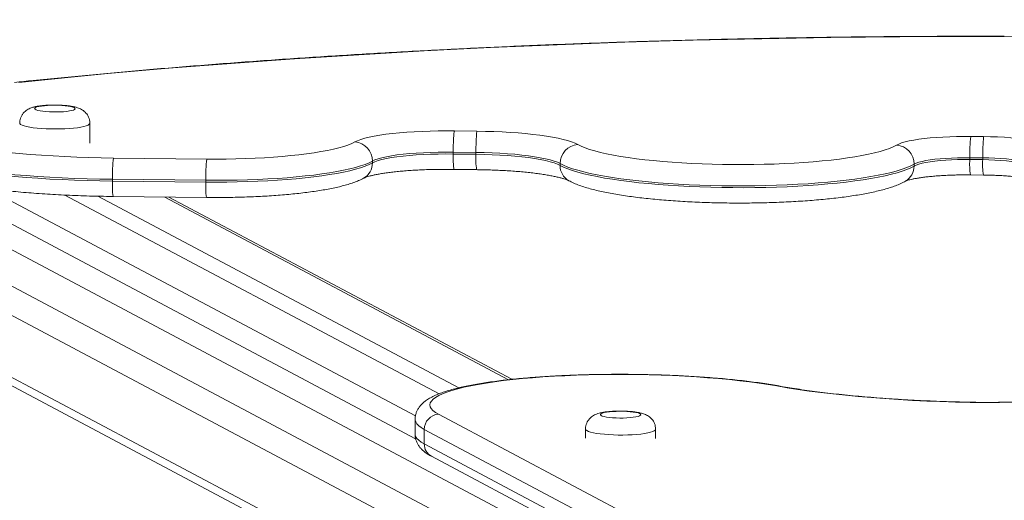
# Model space of a CAD drawing. Header units: millimetres. Extents: x 4385 to 11928, y 17253 to 36963.
# Tile 217 of 256: x 7692.456 to 7692.991, y 18770.939 to 18771.2. Entities that reach past the tile are written whole.
import ezdxf

# ---------------------------------------------------------------- set-up
doc = ezdxf.new("R2010")
doc.units = ezdxf.units.MM
doc.layers.add('БЛАГО_Ботаническая_Р$0$БЛАГО_МАФ', color=7, linetype='Continuous', lineweight=0, true_color=0x000000)

# ---------------------------------------------------------------- blocks, each defined once
blk = doc.blocks.new('БЛАГО_Ботаническая_Р$0$дио 1.15')
at = {"layer": 'БЛАГО_Ботаническая_Р$0$БЛАГО_МАФ'}
for p, q in [((1.398771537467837, 0.1224859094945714), (1.764460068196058, 0.8160767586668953)), ((1.757757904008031, 0.8121631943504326), (1.392994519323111, 0.1203266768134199)), ((1.517775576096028, 0.2843702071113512), (1.789637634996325, 0.8000032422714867)), ((1.531602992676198, 0.2805597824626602), (1.805474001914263, 0.8000032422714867)), ((1.808534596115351, 0.768210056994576), (1.44284620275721, 0.07461901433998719)), ((1.581932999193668, 0.3121923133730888), (1.725421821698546, 0.5843434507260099)), ((1.594358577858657, 0.3123227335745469), (1.717391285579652, 0.5456754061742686)), ((1.606473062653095, 0.2995207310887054), (1.713958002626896, 0.5033843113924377)), ((1.742178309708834, 0.4899972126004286), (1.753065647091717, 0.4899972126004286)), ((1.609727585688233, 0.2888561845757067), (1.71339396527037, 0.4854774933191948)), ((1.71328101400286, 0.4771803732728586), (1.712907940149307, 0.4264098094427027)), ((1.721652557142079, 0.4775503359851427), (1.721279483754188, 0.4267797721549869)), ((1.721652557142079, 0.4775503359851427), (1.722642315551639, 0.4775503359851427)), ((1.722269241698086, 0.4267797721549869), (1.722642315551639, 0.4775503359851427)), ((1.734205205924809, 0.4771066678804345), (1.733832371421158, 0.4263361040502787)), ((1.614274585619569, 0.2617010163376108), (1.713074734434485, 0.4490924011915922)), ((1.614474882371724, 0.2598823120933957), (1.713058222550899, 0.4468625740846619)), ((1.721279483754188, 0.4267797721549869), (1.722269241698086, 0.4267797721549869)), ((1.731992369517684, 0.3361987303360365), (1.732982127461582, 0.3361987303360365)), ((1.592498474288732, 0.3125268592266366), (1.584580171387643, 0.3125268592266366)), ((1.579147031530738, 0.3074959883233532), (1.491699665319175, 0.1416373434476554)), ((1.499617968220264, 0.1416373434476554), (1.587065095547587, 0.3074959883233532)), ((1.587065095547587, 0.3074959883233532), (1.579147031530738, 0.3074959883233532)), ((1.572444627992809, 0.3035821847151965), (1.484997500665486, 0.1377235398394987)), ((1.595383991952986, 0.2998373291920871), (1.507936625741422, 0.1339786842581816)), ((1.728604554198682, 0.2917431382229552), (1.728514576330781, 0.279500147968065)), ((1.736977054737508, 0.2922681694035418), (1.73688611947, 0.2798698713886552)), ((1.736977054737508, 0.2922681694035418), (1.737966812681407, 0.2922681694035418)), ((1.737875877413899, 0.2798698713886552), (1.737966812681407, 0.2922681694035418)), ((1.74952850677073, 0.2916399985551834), (1.74943876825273, 0.279426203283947)), ((1.73688611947, 0.2798698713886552), (1.737875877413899, 0.2798698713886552)), ((1.616297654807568, 0.2378829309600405), (1.616200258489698, 0.2374100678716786)), ((1.730987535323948, 0.234079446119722), (1.731977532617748, 0.234079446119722)), ((1.587528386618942, 0.2197997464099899), (1.582579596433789, 0.2197997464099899)), ((1.582579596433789, 0.1816588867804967), (1.587528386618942, 0.1816588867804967)), ((1.731284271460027, 0.04151983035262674), (1.732274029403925, 0.04151983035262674)), ((1.72654080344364, 0.01085623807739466), (1.726489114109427, 0.003819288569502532)), ((1.734912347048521, 0.01122620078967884), (1.734860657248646, 0.004189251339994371)), ((1.734912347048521, 0.01122620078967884), (1.735902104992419, 0.01122620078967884)), ((1.735850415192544, 0.004189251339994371), (1.735902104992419, 0.01122620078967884)), ((1.747465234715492, 0.01078253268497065), (1.747413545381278, 0.003745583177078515)), ((1.734860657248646, 0.004189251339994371), (1.735850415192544, 0.004189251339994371))]:
    blk.add_line(p, q, dxfattribs=at)
at = {"layer": 'БЛАГО_Ботаническая_Р$0$БЛАГО_МАФ', "flags": 128}
for points in [[(1.736791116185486, 0.5962375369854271), (1.735703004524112, 0.5939811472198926), (1.734636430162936, 0.5913801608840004), (1.733594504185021, 0.5884422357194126), (1.732579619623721, 0.5851750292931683), (1.731595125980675, 0.5815883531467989), (1.730643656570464, 0.5776920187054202), (1.729727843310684, 0.5734970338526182), (1.728850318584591, 0.5690153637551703), (1.728013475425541, 0.5642594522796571), (1.727219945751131, 0.5592427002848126), (1.726471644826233, 0.5539794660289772), (1.725770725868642, 0.5484845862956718), (1.72511910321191, 0.5427733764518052), (1.72451893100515, 0.5368621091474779), (1.723971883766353, 0.53076705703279), (1.723479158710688, 0.5245059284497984), (1.723042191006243, 0.5180961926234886), (1.722662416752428, 0.5115555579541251), (1.72234103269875, 0.5049031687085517), (1.722078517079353, 0.4981572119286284), (1.721876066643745, 0.4913368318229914), (1.721733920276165, 0.4844614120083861), (1.721652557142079, 0.4775503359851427)], [(1.722642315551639, 0.4775503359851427), (1.722723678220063, 0.4844614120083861), (1.722865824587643, 0.4913368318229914), (1.723068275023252, 0.4981572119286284), (1.723330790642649, 0.5049031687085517), (1.723652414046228, 0.5115555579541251), (1.724031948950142, 0.5180961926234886), (1.724468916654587, 0.5245059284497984), (1.724961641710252, 0.53076705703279), (1.725508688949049, 0.5368621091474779), (1.72610910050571, 0.5427733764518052), (1.726760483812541, 0.5484845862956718), (1.727461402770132, 0.5539794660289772), (1.72820970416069, 0.5592427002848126), (1.72900323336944, 0.5642594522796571), (1.72984007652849, 0.5690153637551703), (1.730717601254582, 0.5734970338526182), (1.731633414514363, 0.5776920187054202), (1.732584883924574, 0.5815883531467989), (1.733569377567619, 0.5851750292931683), (1.734584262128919, 0.5884422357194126), (1.735626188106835, 0.5913801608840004), (1.73669276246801, 0.5939811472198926), (1.737780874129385, 0.5962375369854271)], [(1.748179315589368, 0.5866642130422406), (1.747129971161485, 0.5844791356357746), (1.7461021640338, 0.5819465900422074), (1.745099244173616, 0.5790749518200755), (1.744124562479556, 0.5758723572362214), (1.743180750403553, 0.5723490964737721), (1.742270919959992, 0.5685159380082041), (1.741397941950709, 0.5643848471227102), (1.740564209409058, 0.5599682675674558), (1.739772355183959, 0.5552798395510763), (1.739025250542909, 0.5503341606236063), (1.73832457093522, 0.5451465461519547), (1.737672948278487, 0.539732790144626), (1.737072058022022, 0.5341096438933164), (1.73652405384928, 0.528294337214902), (1.73603061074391, 0.5223050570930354), (1.73559292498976, 0.5161599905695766), (1.735212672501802, 0.5098780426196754), (1.734890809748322, 0.5034788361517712), (1.734628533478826, 0.4969819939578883), (1.734426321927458, 0.4904073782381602), (1.734285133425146, 0.4837755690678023), (1.734205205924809, 0.4771066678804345)], [(1.801916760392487, -0.007246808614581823), (1.80186459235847, 0.01165479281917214), (1.801753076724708, 0.03054706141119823), (1.801582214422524, 0.04942329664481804), (1.801351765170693, 0.0682767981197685), (1.801061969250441, 0.08710038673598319), (1.800713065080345, 0.1058876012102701), (1.800305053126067, 0.1246315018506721), (1.799838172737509, 0.1433256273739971), (1.79931242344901, 0.1619627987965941), (1.798728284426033, 0.1805370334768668), (1.798085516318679, 0.1990409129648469), (1.797384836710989, 0.2174682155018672), (1.796626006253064, 0.235812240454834), (1.795809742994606, 0.2540662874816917), (1.794936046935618, 0.2722238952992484), (1.794005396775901, 0.2902786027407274), (1.793018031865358, 0.3082239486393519), (1.791974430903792, 0.3260532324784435), (1.790874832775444, 0.3437599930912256), (1.789719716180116, 0.3613382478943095), (1.788509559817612, 0.3787815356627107), (1.787244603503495, 0.3960836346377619), (1.785925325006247, 0.4132380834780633), (1.784552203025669, 0.4302388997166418), (1.783125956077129, 0.4470798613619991), (1.781647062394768, 0.4637549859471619), (1.780115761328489, 0.4802585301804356), (1.778532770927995, 0.4965840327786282), (1.776898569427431, 0.5127262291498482), (1.775214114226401, 0.5286786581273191)], [(1.753066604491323, 0.4899972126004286), (1.752925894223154, 0.4900158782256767), (1.752496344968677, 0.4903080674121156), (1.752077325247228, 0.4909496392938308), (1.751676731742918, 0.4919288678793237), (1.751302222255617, 0.493227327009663), (1.750960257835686, 0.4948208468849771), (1.750657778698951, 0.4966797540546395), (1.750400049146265, 0.4987693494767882), (1.75019209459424, 0.5010508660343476), (1.750037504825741, 0.5034817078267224), (1.749939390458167, 0.5060166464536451), (1.749899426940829, 0.5086082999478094), (1.749918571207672, 0.511208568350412), (1.749996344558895, 0.5137691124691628), (1.750131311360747, 0.5162418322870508), (1.750320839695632, 0.5185810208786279), (1.750561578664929, 0.5207431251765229), (1.750848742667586, 0.522687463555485), (1.751177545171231, 0.5243783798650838), (1.751541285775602, 0.5257838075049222), (1.751933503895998, 0.5268779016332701), (1.75234678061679, 0.5276403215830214), (1.75277369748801, 0.5280567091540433), (1.75306612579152, 0.5281380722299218)], [(1.760902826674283, 0.4980375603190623), (1.761231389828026, 0.4981277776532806), (1.761551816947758, 0.4985695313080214), (1.76185381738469, 0.4993487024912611), (1.762128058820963, 0.5004401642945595), (1.762365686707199, 0.5018089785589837), (1.762558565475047, 0.5034111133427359), (1.762701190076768, 0.5051951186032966), (1.762788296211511, 0.5071035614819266), (1.76281749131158, 0.5090749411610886), (1.762787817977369, 0.511046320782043), (1.762700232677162, 0.512954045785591), (1.762557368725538, 0.5147368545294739), (1.762364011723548, 0.5163373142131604), (1.762126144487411, 0.5177042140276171), (1.761851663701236, 0.5187935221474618), (1.761549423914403, 0.519570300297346), (1.761228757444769, 0.5200094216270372), (1.760900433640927, 0.5200970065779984), (1.760574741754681, 0.519829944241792), (1.76026221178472, 0.5192170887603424), (1.759972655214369, 0.5182778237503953), (1.759715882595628, 0.5170427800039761), (1.759499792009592, 0.515551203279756), (1.759331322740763, 0.513851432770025), (1.759215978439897, 0.5119977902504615), (1.759157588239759, 0.5100498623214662), (1.759157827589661, 0.5080705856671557), (1.759216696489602, 0.506123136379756), (1.759332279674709, 0.5042704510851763), (1.759501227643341, 0.502572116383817), (1.75971755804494, 0.5010822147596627), (1.759974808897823, 0.4998490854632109), (1.760264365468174, 0.4989124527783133), (1.760577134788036, 0.4983019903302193), (1.760902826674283, 0.4980375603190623)], [(1.721279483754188, 0.4267797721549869), (1.72126751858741, 0.4210769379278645), (1.72131537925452, 0.4153810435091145), (1.721422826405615, 0.4097145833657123), (1.721589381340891, 0.4041005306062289), (1.721814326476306, 0.3985606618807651), (1.722097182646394, 0.3931174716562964), (1.722436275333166, 0.3877924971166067), (1.722830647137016, 0.3826070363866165), (1.72327838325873, 0.3775816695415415), (1.72377804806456, 0.3727364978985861), (1.724327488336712, 0.3680909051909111), (1.724924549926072, 0.3636633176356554), (1.725566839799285, 0.3594714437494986), (1.726251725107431, 0.3555317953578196), (1.726976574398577, 0.3518604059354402), (1.727738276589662, 0.3484716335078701), (1.728534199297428, 0.3453791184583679), (1.729360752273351, 0.3425950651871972), (1.730215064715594, 0.3401307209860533), (1.731093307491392, 0.3379956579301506), (1.731992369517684, 0.3361987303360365)], [(1.732982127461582, 0.3361987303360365), (1.73208306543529, 0.3379956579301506), (1.731204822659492, 0.3401307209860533), (1.730350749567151, 0.3425950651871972), (1.729523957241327, 0.3453791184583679), (1.72872803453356, 0.3484716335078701), (1.727966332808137, 0.3518604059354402), (1.72724148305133, 0.3555317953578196), (1.726556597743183, 0.3594714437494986), (1.725914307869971, 0.3636633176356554), (1.725317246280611, 0.3680909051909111), (1.724767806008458, 0.3727364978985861), (1.72426838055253, 0.3775816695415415), (1.723820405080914, 0.3826070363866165), (1.723426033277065, 0.3877924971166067), (1.723086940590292, 0.3931174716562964), (1.722804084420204, 0.3985606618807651), (1.72257913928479, 0.4041005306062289), (1.722412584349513, 0.4097145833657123), (1.722305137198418, 0.4153810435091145), (1.722257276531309, 0.4210769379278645), (1.722269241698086, 0.4267797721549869)], [(1.733832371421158, 0.4263361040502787), (1.733822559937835, 0.4210135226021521), (1.733871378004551, 0.415698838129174), (1.733978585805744, 0.410415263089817), (1.734143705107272, 0.4051860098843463), (1.734365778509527, 0.4000340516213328), (1.734644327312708, 0.3949821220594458), (1.734977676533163, 0.3900524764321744), (1.735364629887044, 0.3852666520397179), (1.735803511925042, 0.3806457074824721), (1.736292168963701, 0.3762097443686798), (1.736828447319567, 0.3719786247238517), (1.737410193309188, 0.3679707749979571), (1.738034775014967, 0.3642039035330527), (1.738699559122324, 0.3606942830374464), (1.73940119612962, 0.3574577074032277), (1.740137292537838, 0.3545080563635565), (1.740904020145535, 0.3518584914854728), (1.741698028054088, 0.3495207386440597), (1.742516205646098, 0.3475048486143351), (1.743354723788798, 0.3458196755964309)], [(1.743354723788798, 0.3458196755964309), (1.744052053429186, 0.3443745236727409), (1.744726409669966, 0.3425780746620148), (1.745373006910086, 0.3404430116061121), (1.745987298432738, 0.337984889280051), (1.746564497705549, 0.3352214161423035), (1.747100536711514, 0.3321729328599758), (1.74759182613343, 0.3288609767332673), (1.748034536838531, 0.3253097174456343), (1.748425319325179, 0.321544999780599), (1.748761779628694, 0.3175938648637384), (1.74904128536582, 0.3134847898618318), (1.749261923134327, 0.309247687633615), (1.74942177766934, 0.3049129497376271), (1.749519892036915, 0.3005124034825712), (1.749555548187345, 0.296077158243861), (1.74952850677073, 0.2916399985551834)], [(1.731992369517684, 0.3361987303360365), (1.732636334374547, 0.3348368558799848), (1.733255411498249, 0.3331038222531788), (1.733843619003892, 0.3310161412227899), (1.734395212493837, 0.3285939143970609), (1.734904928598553, 0.3258596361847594), (1.735367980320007, 0.3228398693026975), (1.735780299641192, 0.3195628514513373), (1.7361373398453, 0.3160596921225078), (1.736436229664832, 0.312363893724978), (1.73667409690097, 0.3085106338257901), (1.736848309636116, 0.3045362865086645), (1.736957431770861, 0.3004786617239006), (1.73700050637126, 0.2963762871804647), (1.736977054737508, 0.2922681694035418)], [(1.737966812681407, 0.2922681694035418), (1.737990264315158, 0.2963762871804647), (1.73794718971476, 0.3004786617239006), (1.737838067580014, 0.3045362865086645), (1.737663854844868, 0.3085106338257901), (1.737425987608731, 0.312363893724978), (1.737127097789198, 0.3160596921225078), (1.73677005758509, 0.3195628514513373), (1.736357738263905, 0.3228398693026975), (1.735894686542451, 0.3258596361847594), (1.735384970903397, 0.3285939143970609), (1.73483337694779, 0.3310161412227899), (1.734245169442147, 0.3331038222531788), (1.733626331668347, 0.3348368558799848), (1.732982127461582, 0.3361987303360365)], [(1.584580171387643, 0.3125268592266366), (1.584200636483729, 0.3125026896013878), (1.583174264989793, 0.3121970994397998), (1.582152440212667, 0.3115411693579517), (1.581138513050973, 0.3105365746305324), (1.580135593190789, 0.309186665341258), (1.579147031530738, 0.3074959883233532)], [(1.587065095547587, 0.3074959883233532), (1.588053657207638, 0.309186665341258), (1.589056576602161, 0.3105365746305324), (1.590070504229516, 0.3115411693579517), (1.591092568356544, 0.3121970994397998), (1.592118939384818, 0.3125026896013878), (1.592500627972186, 0.3125268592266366)], [(1.616200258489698, 0.2374100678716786), (1.615826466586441, 0.2431760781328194), (1.61539452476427, 0.2487934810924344), (1.614906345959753, 0.254240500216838), (1.614363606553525, 0.259497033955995), (1.613768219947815, 0.2645432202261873), (1.613122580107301, 0.269360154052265), (1.612429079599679, 0.2739294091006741), (1.611690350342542, 0.2782339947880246), (1.610909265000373, 0.2822573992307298), (1.610088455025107, 0.2859850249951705), (1.609231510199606, 0.2894022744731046), (1.608341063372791, 0.2924964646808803), (1.607420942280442, 0.2952561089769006), (1.606474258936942, 0.2976706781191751), (1.605504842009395, 0.2997310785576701), (1.604516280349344, 0.3014294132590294), (1.603512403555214, 0.3027594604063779), (1.602496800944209, 0.3037164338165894), (1.601473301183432, 0.3042962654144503), (1.600445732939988, 0.3044970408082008), (1.599418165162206, 0.3043178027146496), (1.598394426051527, 0.303759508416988), (1.597378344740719, 0.3028240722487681), (1.596373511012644, 0.3015150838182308), (1.595383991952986, 0.2998373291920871)], [(1.73688611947, 0.2798698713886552), (1.736821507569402, 0.2754757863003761), (1.736693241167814, 0.271132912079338), (1.736502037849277, 0.2668745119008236), (1.736249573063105, 0.2627338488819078), (1.735937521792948, 0.2587425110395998), (1.735568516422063, 0.2549316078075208), (1.735145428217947, 0.2513305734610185), (1.734671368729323, 0.2479671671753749), (1.734150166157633, 0.2448672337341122), (1.733585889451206, 0.2420549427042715), (1.732982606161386, 0.2395520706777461), (1.732345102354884, 0.2373777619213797), (1.731678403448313, 0.2355487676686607), (1.730987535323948, 0.234079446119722)], [(1.731977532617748, 0.234079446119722), (1.732668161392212, 0.2355487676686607), (1.733334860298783, 0.2373777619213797), (1.733972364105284, 0.2395520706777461), (1.734575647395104, 0.2420549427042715), (1.735139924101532, 0.2448672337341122), (1.735661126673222, 0.2479671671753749), (1.736135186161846, 0.2513305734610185), (1.736558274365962, 0.2549316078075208), (1.736927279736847, 0.2587425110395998), (1.737239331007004, 0.2627338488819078), (1.737491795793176, 0.2668745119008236), (1.737682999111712, 0.271132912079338), (1.737811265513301, 0.2754757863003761), (1.737875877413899, 0.2798698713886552)], [(1.74943876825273, 0.279426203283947), (1.74937535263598, 0.2748100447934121), (1.74925306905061, 0.2702367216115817), (1.749072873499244, 0.2657337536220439), (1.74883548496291, 0.2613274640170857), (1.748542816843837, 0.2570439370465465), (1.748196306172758, 0.2529085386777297), (1.747797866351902, 0.2489456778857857), (1.747350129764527, 0.245179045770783), (1.74685549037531, 0.2416308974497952), (1.74631729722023, 0.2383218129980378), (1.745738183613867, 0.2352718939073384), (1.745121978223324, 0.2324988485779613), (1.744472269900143, 0.2300189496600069), (1.743792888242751, 0.2278475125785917), (1.743087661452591, 0.2259967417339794), (1.742360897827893, 0.2244776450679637)], [(1.611325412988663, 0.115806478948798), (1.612103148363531, 0.1204812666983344), (1.612834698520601, 0.1254190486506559), (1.613517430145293, 0.1306028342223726), (1.61414943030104, 0.1360158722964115), (1.614728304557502, 0.1416397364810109), (1.61525237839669, 0.147455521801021), (1.615719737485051, 0.1534440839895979), (1.616128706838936, 0.1595850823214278), (1.616478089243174, 0.1658584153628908), (1.616766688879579, 0.1722425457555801), (1.616993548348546, 0.178716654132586), (1.617157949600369, 0.1852587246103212), (1.617259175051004, 0.1918472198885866), (1.617296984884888, 0.1984598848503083), (1.617271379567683, 0.2050744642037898), (1.617182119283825, 0.2116694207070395), (1.617029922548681, 0.2182220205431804), (1.61681478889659, 0.2247107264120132), (1.616538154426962, 0.2311140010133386), (1.616200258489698, 0.2374100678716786)], [(1.730987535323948, 0.234079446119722), (1.730044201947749, 0.2321621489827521), (1.729121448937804, 0.2299091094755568), (1.728222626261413, 0.2273284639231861), (1.727351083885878, 0.2244293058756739), (1.726509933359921, 0.2212219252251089), (1.725702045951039, 0.2177180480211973), (1.724930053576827, 0.2139296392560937), (1.724197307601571, 0.209870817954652), (1.723505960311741, 0.2055554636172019), (1.722858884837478, 0.2009996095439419), (1.722257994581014, 0.1962190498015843), (1.721705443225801, 0.1912310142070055), (1.721203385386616, 0.1860532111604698), (1.720753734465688, 0.1807043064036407), (1.720357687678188, 0.1752032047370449), (1.720017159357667, 0.1695695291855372), (1.719732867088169, 0.1638233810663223), (1.719506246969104, 0.157985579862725), (1.719337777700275, 0.1520764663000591), (1.719228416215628, 0.1461173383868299), (1.719178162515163, 0.1401294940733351), (1.719187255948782, 0.1341344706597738), (1.719255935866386, 0.1281533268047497), (1.719383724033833, 0.1222073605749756), (1.719570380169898, 0.1163181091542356), (1.71981494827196, 0.1105066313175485), (1.720116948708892, 0.1047932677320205), (1.720474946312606, 0.09919859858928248), (1.720887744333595, 0.0937427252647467), (1.721353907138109, 0.0884447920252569), (1.721871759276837, 0.0833239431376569), (1.722439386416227, 0.07839860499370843), (1.723054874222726, 0.0736860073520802), (1.723716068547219, 0.06920314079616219), (1.724420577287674, 0.06496579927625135), (1.725165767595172, 0.06098953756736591), (1.725949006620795, 0.05728799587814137), (1.726767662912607, 0.05387481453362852), (1.727618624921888, 0.05076195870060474), (1.72849902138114, 0.04796067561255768), (1.7294055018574, 0.04548077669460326), (1.73033519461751, 0.04333135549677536), (1.731284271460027, 0.04151983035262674)], [(1.732274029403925, 0.04151983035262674), (1.73132495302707, 0.04333135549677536), (1.730395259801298, 0.04548077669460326), (1.729488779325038, 0.04796067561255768), (1.728608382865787, 0.05076195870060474), (1.727757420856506, 0.05387481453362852), (1.726938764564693, 0.05728799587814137), (1.72615552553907, 0.06098953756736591), (1.725410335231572, 0.06496579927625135), (1.724705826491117, 0.06920314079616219), (1.724044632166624, 0.0736860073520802), (1.723429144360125, 0.07839860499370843), (1.722861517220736, 0.0833239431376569), (1.722343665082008, 0.0884447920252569), (1.721877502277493, 0.0937427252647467), (1.721464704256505, 0.09919859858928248), (1.72110670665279, 0.1047932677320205), (1.72080494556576, 0.1105066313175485), (1.720560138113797, 0.1163181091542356), (1.720373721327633, 0.1222073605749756), (1.720245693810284, 0.1281533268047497), (1.72017701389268, 0.1341344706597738), (1.720167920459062, 0.1401294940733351), (1.720218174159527, 0.1461173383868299), (1.720327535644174, 0.1520764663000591), (1.720496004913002, 0.157985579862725), (1.720722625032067, 0.1638233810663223), (1.721006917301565, 0.1695695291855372), (1.721347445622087, 0.1752032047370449), (1.721743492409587, 0.1807043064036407), (1.722193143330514, 0.1860532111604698), (1.722695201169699, 0.1912310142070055), (1.723247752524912, 0.1962190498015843), (1.723848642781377, 0.2009996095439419), (1.7244957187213, 0.2055554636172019), (1.72518706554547, 0.209870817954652), (1.725919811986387, 0.2139296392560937), (1.726691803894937, 0.2177180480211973), (1.727499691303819, 0.2212219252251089), (1.728340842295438, 0.2244293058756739), (1.729212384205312, 0.2273284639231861), (1.730111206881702, 0.2299091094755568), (1.731033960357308, 0.2321621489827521), (1.731977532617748, 0.234079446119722)], [(1.587527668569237, 0.1816588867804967), (1.587096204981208, 0.1818371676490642), (1.586673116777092, 0.1823674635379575), (1.586265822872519, 0.1832397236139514), (1.585881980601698, 0.1844379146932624), (1.585529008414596, 0.1859395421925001), (1.585213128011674, 0.1877166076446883), (1.584940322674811, 0.1897360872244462), (1.5847158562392, 0.1919604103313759), (1.584543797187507, 0.1943479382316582), (1.584427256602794, 0.1968543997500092), (1.584368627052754, 0.1994331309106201), (1.584368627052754, 0.2020360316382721), (1.584427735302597, 0.2046145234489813), (1.584544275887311, 0.207120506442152), (1.584716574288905, 0.2095075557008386), (1.584941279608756, 0.2117311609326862), (1.585214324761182, 0.2137496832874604), (1.585530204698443, 0.2155257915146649), (1.585883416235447, 0.2170262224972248), (1.58626749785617, 0.2182232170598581), (1.586674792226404, 0.2190940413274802), (1.58709811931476, 0.2196229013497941), (1.587528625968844, 0.2197997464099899)], [(1.742360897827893, 0.2244776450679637), (1.741470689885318, 0.2226601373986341), (1.740601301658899, 0.2205107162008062), (1.739755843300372, 0.2180377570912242), (1.738937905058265, 0.2152508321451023), (1.738150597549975, 0.2121611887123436), (1.737396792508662, 0.2087805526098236), (1.736679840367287, 0.2051223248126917), (1.736002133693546, 0.2012011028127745), (1.735366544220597, 0.1970319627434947), (1.734775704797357, 0.1926314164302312), (1.734231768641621, 0.1880166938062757), (1.733736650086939, 0.1832059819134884), (1.733292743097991, 0.1782181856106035), (1.732901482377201, 0.1730726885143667), (1.732564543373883, 0.1677898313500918), (1.732283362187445, 0.1623901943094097), (1.732058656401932, 0.1568953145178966), (1.731891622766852, 0.1513264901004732), (1.731782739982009, 0.145705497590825), (1.731732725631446, 0.1400543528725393), (1.731741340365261, 0.1343957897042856), (1.731808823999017, 0.1287513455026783), (1.731934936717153, 0.1231435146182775), (1.732119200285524, 0.1175940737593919), (1.732360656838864, 0.112125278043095), (1.73265858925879, 0.1067579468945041), (1.733011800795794, 0.1015136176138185), (1.733418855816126, 0.09641287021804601), (1.733878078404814, 0.0914753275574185), (1.73438779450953, 0.08672085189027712), (1.734945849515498, 0.08216763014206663), (1.735550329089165, 0.07783384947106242), (1.736198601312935, 0.07373650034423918), (1.736888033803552, 0.0698916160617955), (1.73761623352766, 0.06631403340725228), (1.7383803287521, 0.06301834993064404), (1.739177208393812, 0.06001700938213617), (1.740003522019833, 0.05732197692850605), (1.740856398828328, 0.05494378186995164), (1.74173224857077, 0.05289175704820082), (1.742627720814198, 0.05117403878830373)], [(1.595446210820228, 0.1896884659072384), (1.595773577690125, 0.1898655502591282), (1.596090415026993, 0.1903915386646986), (1.596386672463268, 0.1912499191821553), (1.596652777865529, 0.1924129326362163), (1.596879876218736, 0.1938432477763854), (1.597061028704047, 0.1954949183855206), (1.597190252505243, 0.1973148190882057), (1.597263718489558, 0.1992443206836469), (1.597278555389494, 0.20122168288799), (1.597234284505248, 0.2031832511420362), (1.597132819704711, 0.2050658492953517), (1.596977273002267, 0.2068091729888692), (1.596772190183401, 0.208356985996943), (1.596524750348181, 0.2096597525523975), (1.596242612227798, 0.2106755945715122), (1.595934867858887, 0.2113714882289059), (1.595611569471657, 0.2117254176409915), (1.595282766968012, 0.2117258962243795), (1.594959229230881, 0.2113731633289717), (1.594651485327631, 0.2106779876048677), (1.594369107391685, 0.2096633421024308), (1.594121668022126, 0.2083615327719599), (1.59391658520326, 0.2068141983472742), (1.593760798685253, 0.2050713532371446), (1.593659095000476, 0.2031889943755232), (1.593614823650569, 0.2012276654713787), (1.593629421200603, 0.1992503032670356), (1.593702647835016, 0.1973203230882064), (1.59383163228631, 0.1955001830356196), (1.594012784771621, 0.1938477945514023), (1.59423988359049, 0.1924167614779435), (1.594505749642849, 0.1912530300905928), (1.594801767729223, 0.1903936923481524), (1.595118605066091, 0.1898665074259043), (1.595446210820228, 0.1896884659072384)], [(1.602622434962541, 0.002667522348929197), (1.602723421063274, 0.01062842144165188), (1.602887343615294, 0.018551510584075), (1.603113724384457, 0.02641860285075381), (1.603402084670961, 0.03421151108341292), (1.603751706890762, 0.04191324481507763), (1.604162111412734, 0.04950561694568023), (1.604632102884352, 0.0569716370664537), (1.605160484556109, 0.06429431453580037), (1.605746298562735, 0.0714571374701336), (1.606388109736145, 0.07844383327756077), (1.607084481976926, 0.08523836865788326), (1.607833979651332, 0.09182518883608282), (1.608634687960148, 0.09818969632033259), (1.609484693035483, 0.104317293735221), (1.610382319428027, 0.110193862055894), (1.611325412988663, 0.115806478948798)], [(1.611314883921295, 0.114411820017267), (1.611351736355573, 0.1146661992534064), (1.611325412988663, 0.115806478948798)], [(1.742627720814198, 0.05117403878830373), (1.743231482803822, 0.04994976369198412), (1.743812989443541, 0.04838448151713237), (1.744366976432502, 0.04649207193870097), (1.744888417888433, 0.04429000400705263), (1.745372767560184, 0.04179837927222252), (1.745815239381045, 0.03903993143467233), (1.746212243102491, 0.03603954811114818), (1.746559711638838, 0.0328252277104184), (1.746854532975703, 0.02942568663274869), (1.747094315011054, 0.02587227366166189), (1.747276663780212, 0.02219729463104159), (1.74739990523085, 0.01843449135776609), (1.747462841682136, 0.01461784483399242), (1.747465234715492, 0.01078253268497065)], [(1.731284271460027, 0.04151983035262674), (1.731810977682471, 0.04042334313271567), (1.732314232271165, 0.03898106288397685), (1.732787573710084, 0.03721069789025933), (1.733225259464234, 0.03513402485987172), (1.73362202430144, 0.0327771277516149), (1.733972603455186, 0.03016896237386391), (1.734272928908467, 0.02734207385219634), (1.734518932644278, 0.02433187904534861), (1.734707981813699, 0.02117523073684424), (1.734837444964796, 0.01791161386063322), (1.734905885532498, 0.01458147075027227), (1.734912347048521, 0.01122620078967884)], [(1.735902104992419, 0.01122620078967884), (1.735895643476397, 0.01458147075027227), (1.735827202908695, 0.01791161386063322), (1.735697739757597, 0.02117523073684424), (1.735508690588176, 0.02433187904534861), (1.735262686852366, 0.02734207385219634), (1.734962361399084, 0.03016896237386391), (1.734611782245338, 0.0327771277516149), (1.734215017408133, 0.03513402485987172), (1.733777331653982, 0.03721069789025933), (1.733303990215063, 0.03898106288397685), (1.73280073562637, 0.04042334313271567), (1.732274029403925, 0.04151983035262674)], [(1.611315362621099, -0.1104999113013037), (1.610372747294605, -0.1048844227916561), (1.609475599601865, -0.09900474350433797), (1.608626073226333, -0.0928745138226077), (1.60782584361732, -0.08650737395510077), (1.607077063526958, -0.07991792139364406), (1.606381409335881, -0.07312123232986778), (1.605740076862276, -0.06613238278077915), (1.605154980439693, -0.05896764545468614), (1.604627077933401, -0.05164329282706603), (1.604157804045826, -0.0441755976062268), (1.6037483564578, -0.03658202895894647), (1.603399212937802, -0.02887933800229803), (1.603111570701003, -0.02108523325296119), (1.602885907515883, -0.01321742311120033), (1.602722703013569, -0.005293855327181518), (1.602622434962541, 0.002667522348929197)], [(1.734860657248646, 0.004189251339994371), (1.734804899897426, 0.0008504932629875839), (1.734688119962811, -0.002430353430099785), (1.734511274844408, -0.005612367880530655), (1.73427651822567, -0.008656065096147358), (1.733987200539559, -0.01152387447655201), (1.733646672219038, -0.01417990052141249), (1.733259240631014, -0.01659135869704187), (1.732829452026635, -0.01872833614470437), (1.73236304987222, -0.02056403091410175), (1.731865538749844, -0.02207594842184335), (1.731343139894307, -0.02324518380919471), (1.730802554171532, -0.02405713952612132)], [(1.731792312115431, -0.02405713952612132), (1.732332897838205, -0.02324518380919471), (1.732855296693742, -0.02207594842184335), (1.733352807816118, -0.02056403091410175), (1.733819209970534, -0.01872833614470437), (1.734248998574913, -0.01659135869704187), (1.734636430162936, -0.01417990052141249), (1.734976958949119, -0.01152387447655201), (1.73526651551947, -0.008656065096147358), (1.735501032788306, -0.005612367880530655), (1.73567787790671, -0.002430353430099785), (1.735794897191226, 0.0008504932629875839), (1.735850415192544, 0.004189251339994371)], [(1.747413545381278, 0.003745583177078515), (1.747354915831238, -7.345632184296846e-05), (1.747236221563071, -0.003841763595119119), (1.74705818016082, -0.007524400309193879), (1.746822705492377, -0.01108786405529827), (1.746531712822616, -0.0145000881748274), (1.746188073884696, -0.01772948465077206), (1.745794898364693, -0.02074661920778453), (1.745355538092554, -0.02352421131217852), (1.744874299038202, -0.02603665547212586), (1.744355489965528, -0.02826097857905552), (1.74380365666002, -0.03017707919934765), (1.743224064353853, -0.03176748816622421), (1.74262173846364, -0.03301760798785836), (1.742002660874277, -0.03391619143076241)], [(1.80158771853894, -0.0260469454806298), (1.801916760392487, -0.007246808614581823)]]:
    blk.add_lwpolyline(points, dxfattribs=at)
at = {"layer": 'БЛАГО_Ботаническая_Р$0$БЛАГО_МАФ'}
for centre, radius, start, end in [((1.719208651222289, 0.4379502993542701), 0.03967537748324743, 86.46848460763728, 98.59235575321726), ((1.724756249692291, 0.3817457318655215), 0.0958279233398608, 84.34124835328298, 91.26402989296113), ((1.718836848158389, 0.3871763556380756), 0.03967867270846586, 86.47061697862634, 98.59349204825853), ((1.724379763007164, 0.3308811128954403), 0.09592188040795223, 84.34461672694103, 91.26075244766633), ((1.733031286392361, 0.3465476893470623), 0.01034907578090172, 269.7278394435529, 355.9661523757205), ((1.731852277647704, 0.3455827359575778), 0.009385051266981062, 209.7283551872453, 270.8552931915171), ((1.57902086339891, 0.3000162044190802), 0.007480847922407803, 89.03363134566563, 151.5311243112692), ((1.58711907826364, 0.2992072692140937), 0.008288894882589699, 4.359402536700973, 90.37314995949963), ((1.734442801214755, 0.2402311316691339), 0.03971397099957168, 86.47277064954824, 98.58479978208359), ((1.739991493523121, 0.184109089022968), 0.09578414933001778, 84.33966432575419, 91.26561368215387), ((1.73083870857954, 0.2247129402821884), 0.00936768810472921, 89.08969011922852, 150.8148447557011), ((1.732034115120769, 0.2237254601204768), 0.01035414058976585, 4.165968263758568, 90.31310591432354), ((1.732311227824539, 0.05185896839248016), 0.0103392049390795, 269.793860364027, 356.2016096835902), ((1.731155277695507, 0.05092640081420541), 0.009407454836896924, 210.772532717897, 270.7856541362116), ((1.732468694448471, -0.02837958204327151), 0.03968109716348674, 86.46936171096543, 98.59147847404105), ((1.738016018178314, -0.08458405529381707), 0.09583357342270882, 84.3414264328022, 91.26394214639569), ((1.732417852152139, -0.03546110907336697), 0.03972553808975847, 86.47453989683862, 98.58302998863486), ((1.737964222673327, -0.09162375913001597), 0.09583632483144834, 84.34152525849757, 91.26384289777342)]:
    blk.add_arc(centre, radius, start, end, dxfattribs=at)
for points, knots in [([(1.728413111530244, 0.591345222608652), (1.728185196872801, 0.5909003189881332), (1.727457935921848, 0.589480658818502), (1.72634953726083, 0.5869273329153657), (1.725110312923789, 0.5835906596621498), (1.723980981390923, 0.5800595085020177), (1.722939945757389, 0.5763507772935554), (1.721971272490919, 0.5724528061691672), (1.721063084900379, 0.5683592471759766), (1.720209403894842, 0.5640659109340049), (1.719406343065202, 0.5595743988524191), (1.718652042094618, 0.5548883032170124), (1.717945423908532, 0.5500143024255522), (1.717286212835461, 0.5449602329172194), (1.716674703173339, 0.539735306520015), (1.716111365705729, 0.5343501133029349), (1.715596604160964, 0.5288161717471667), (1.715131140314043, 0.5231457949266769), (1.714715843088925, 0.5173517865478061), (1.714350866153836, 0.5114476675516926), (1.714037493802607, 0.5054473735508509), (1.713776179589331, 0.4993651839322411), (1.713566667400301, 0.4932158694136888), (1.713410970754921, 0.4870141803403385), (1.713320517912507, 0.481661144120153), (1.713291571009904, 0.4783778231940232), (1.71328101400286, 0.4771803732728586)], [0, 0, 0, 0, 0.02262380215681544, 0.07219115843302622, 0.1206241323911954, 0.167383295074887, 0.2128259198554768, 0.257335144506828, 0.3011783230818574, 0.3445386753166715, 0.3875388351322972, 0.430266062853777, 0.4727814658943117, 0.5151300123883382, 0.5573480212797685, 0.5994603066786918, 0.641487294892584, 0.6834439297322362, 0.7253444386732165, 0.7671984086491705, 0.8090150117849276, 0.8508015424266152, 0.8925650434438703, 0.9343101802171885, 0.9760424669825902, 1, 1, 1, 1]), ([(1.802054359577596, -0.007319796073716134), (1.802052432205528, -0.005512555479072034), (1.802044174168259, 0.002231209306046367), (1.801992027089, 0.01590926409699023), (1.801877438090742, 0.03370661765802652), (1.80170873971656, 0.05148878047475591), (1.8014873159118, 0.06925020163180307), (1.801213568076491, 0.08698513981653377), (1.800887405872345, 0.1046881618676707), (1.800508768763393, 0.1223536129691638), (1.800078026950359, 0.1399759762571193), (1.799595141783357, 0.1575496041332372), (1.799059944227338, 0.1750690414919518), (1.798473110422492, 0.1925287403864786), (1.797835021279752, 0.2099232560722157), (1.797144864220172, 0.2272470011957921), (1.796404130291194, 0.2444945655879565), (1.795611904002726, 0.2616604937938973), (1.794768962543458, 0.278739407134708), (1.793876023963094, 0.2957259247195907), (1.792932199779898, 0.3126146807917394), (1.791938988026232, 0.3294004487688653), (1.790895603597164, 0.3460778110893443), (1.789803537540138, 0.3626417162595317), (1.788662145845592, 0.3790868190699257), (1.787472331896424, 0.3954079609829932), (1.786234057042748, 0.4116000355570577), (1.784948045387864, 0.427657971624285), (1.783614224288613, 0.4435767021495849), (1.782233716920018, 0.4593513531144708), (1.780806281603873, 0.4749764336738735), (1.779333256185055, 0.4904493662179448), (1.777812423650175, 0.5057570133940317), (1.776417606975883, 0.5193224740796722), (1.775510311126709, 0.5277092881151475), (1.775142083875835, 0.5311130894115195)], [0, 0, 0, 0, 0.009514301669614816, 0.04076740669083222, 0.072020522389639, 0.1032743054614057, 0.1345277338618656, 0.1657814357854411, 0.1970351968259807, 0.2282896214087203, 0.2595440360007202, 0.2907990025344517, 0.32205422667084, 0.3533101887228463, 0.3845665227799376, 0.4158236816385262, 0.4470812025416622, 0.4783394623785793, 0.5095987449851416, 0.5408584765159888, 0.5721193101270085, 0.6033813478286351, 0.6346439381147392, 0.6659082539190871, 0.6971735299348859, 0.7284400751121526, 0.7597081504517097, 0.7909775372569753, 0.8222487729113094, 0.8535214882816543, 0.8847960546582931, 0.9160727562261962, 0.9473518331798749, 0.9786326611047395, 0.9999999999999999, 0.9999999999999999, 0.9999999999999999, 0.9999999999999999]), ([(1.753066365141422, 0.4900362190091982), (1.753413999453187, 0.4900333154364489), (1.75428302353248, 0.4900260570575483), (1.755613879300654, 0.4903553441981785), (1.756975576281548, 0.4909214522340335), (1.758152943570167, 0.4916757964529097), (1.759144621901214, 0.4925557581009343), (1.759957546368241, 0.4935218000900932), (1.760610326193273, 0.4945431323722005), (1.761136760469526, 0.4956242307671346), (1.761587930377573, 0.4968463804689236), (1.761986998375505, 0.4983167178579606), (1.762314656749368, 0.5000270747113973), (1.762575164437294, 0.5019617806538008), (1.762759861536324, 0.5039677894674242), (1.762878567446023, 0.5060712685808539), (1.762933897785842, 0.5081847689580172), (1.762928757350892, 0.5102959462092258), (1.762864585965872, 0.5123783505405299), (1.762740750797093, 0.5144049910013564), (1.76255354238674, 0.5163584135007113), (1.762291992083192, 0.5182498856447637), (1.761930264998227, 0.520079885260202), (1.761479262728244, 0.5216493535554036), (1.760908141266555, 0.5230253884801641), (1.760269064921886, 0.5241698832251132), (1.759446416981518, 0.525261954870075), (1.758418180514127, 0.526257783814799), (1.75719670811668, 0.5270977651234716), (1.755815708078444, 0.5277142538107), (1.754419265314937, 0.5280894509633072), (1.753489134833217, 0.5280992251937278), (1.753071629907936, 0.5281036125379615)], [0, 0, 0, 0, 0.01975359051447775, 0.04938046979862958, 0.07736476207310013, 0.1041206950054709, 0.1299836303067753, 0.1553290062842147, 0.1807620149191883, 0.2074014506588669, 0.2375145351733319, 0.2757763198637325, 0.3214383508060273, 0.3620600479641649, 0.404416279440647, 0.4446200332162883, 0.4838724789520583, 0.5227697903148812, 0.5617014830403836, 0.6009361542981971, 0.6409424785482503, 0.6825406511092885, 0.7275612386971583, 0.7751417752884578, 0.8053728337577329, 0.8335693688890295, 0.8615283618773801, 0.8897273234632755, 0.918285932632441, 0.9471719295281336, 0.9762871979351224, 1, 1, 1, 1]), ([(1.712907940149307, 0.4264098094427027), (1.71290281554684, 0.4255071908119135), (1.712887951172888, 0.4228893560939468), (1.712904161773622, 0.4185512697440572), (1.712974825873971, 0.4134160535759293), (1.713099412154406, 0.4083145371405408), (1.713277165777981, 0.403265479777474), (1.713507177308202, 0.398286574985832), (1.713789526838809, 0.3933952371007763), (1.714123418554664, 0.3886082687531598), (1.714507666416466, 0.3839417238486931), (1.714942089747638, 0.3794109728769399), (1.715425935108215, 0.3750300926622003), (1.715958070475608, 0.3708118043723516), (1.716539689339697, 0.3667678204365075), (1.71717052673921, 0.3629066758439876), (1.71785203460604, 0.3592353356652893), (1.7185885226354, 0.3557563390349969), (1.719387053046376, 0.352467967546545), (1.720258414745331, 0.3493580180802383), (1.721233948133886, 0.3464089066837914), (1.722332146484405, 0.343576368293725), (1.72323956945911, 0.3418233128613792), (1.723704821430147, 0.3409244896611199)], [0, 0, 0, 0, 0.02467546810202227, 0.07156544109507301, 0.1184642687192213, 0.1653746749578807, 0.2123068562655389, 0.2592733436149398, 0.3062867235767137, 0.3533630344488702, 0.4005212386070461, 0.4477816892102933, 0.4951755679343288, 0.5427392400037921, 0.5905188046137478, 0.6385846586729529, 0.6870243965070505, 0.7359721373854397, 0.7856210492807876, 0.836275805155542, 0.8884111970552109, 0.9427864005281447, 0.9999999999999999, 0.9999999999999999, 0.9999999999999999, 0.9999999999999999]), ([(1.723704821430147, 0.3409244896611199), (1.723723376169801, 0.3408904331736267), (1.723765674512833, 0.3408127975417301), (1.723952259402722, 0.3404043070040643), (1.724221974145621, 0.3397013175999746), (1.724558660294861, 0.3386766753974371), (1.724940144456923, 0.3373238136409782), (1.725349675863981, 0.3356399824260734), (1.725771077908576, 0.3336350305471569), (1.726189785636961, 0.3313262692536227), (1.726596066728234, 0.3287357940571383), (1.726979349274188, 0.3258880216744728), (1.727333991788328, 0.32280955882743), (1.727652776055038, 0.3195267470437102), (1.727932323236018, 0.3160670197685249), (1.728168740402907, 0.3124575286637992), (1.728359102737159, 0.3087259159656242), (1.728501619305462, 0.3048999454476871), (1.728594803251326, 0.3010070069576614), (1.728636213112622, 0.2970758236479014), (1.728632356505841, 0.2939803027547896), (1.72860918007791, 0.2922075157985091), (1.728603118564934, 0.2917438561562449)], [0, 0, 0, 0, 0.02960206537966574, 0.06748126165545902, 0.1084014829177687, 0.1526030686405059, 0.1997508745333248, 0.2493967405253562, 0.30106133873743, 0.3543006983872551, 0.4087452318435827, 0.4641051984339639, 0.5201522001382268, 0.5767209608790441, 0.6336817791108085, 0.6909398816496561, 0.7484192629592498, 0.8060580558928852, 0.8638102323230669, 0.9216389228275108, 0.9795052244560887, 1, 1, 1, 1]), ([(1.584573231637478, 0.3124859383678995), (1.5842638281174, 0.3124937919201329), (1.583338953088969, 0.3125172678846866), (1.581831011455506, 0.3122130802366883), (1.580144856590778, 0.3116378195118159), (1.578604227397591, 0.3108188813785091), (1.577194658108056, 0.3098031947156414), (1.575881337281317, 0.3085797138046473), (1.574625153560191, 0.3071041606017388), (1.573470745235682, 0.3054413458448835), (1.572779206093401, 0.3041883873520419), (1.572444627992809, 0.3035821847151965)], [0, 0, 0, 0, 0.05002515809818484, 0.1495363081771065, 0.2488731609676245, 0.3506255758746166, 0.4578810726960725, 0.5745586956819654, 0.7057358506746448, 0.8576299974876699, 1, 1, 1, 1]), ([(1.616297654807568, 0.2378829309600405), (1.616240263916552, 0.2388291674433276), (1.616073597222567, 0.2415771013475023), (1.615759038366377, 0.246043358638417), (1.615338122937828, 0.2512283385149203), (1.614867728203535, 0.2562731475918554), (1.614349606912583, 0.2611660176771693), (1.613784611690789, 0.2658932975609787), (1.613173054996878, 0.2704430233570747), (1.612515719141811, 0.2748041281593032), (1.611813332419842, 0.2789671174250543), (1.611064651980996, 0.282923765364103), (1.610269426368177, 0.2866686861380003), (1.6094233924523, 0.2901976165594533), (1.608522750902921, 0.2935115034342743), (1.60755625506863, 0.2966153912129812), (1.606506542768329, 0.2995209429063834), (1.605341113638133, 0.3022476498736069), (1.604079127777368, 0.3046738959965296), (1.602748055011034, 0.3067227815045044), (1.601404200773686, 0.3083654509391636), (1.600028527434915, 0.3096867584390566), (1.598580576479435, 0.3107541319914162), (1.59703130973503, 0.311594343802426), (1.595321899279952, 0.3121959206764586), (1.59378404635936, 0.3125168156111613), (1.59281875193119, 0.3124934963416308), (1.5925058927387, 0.3124859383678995)], [0, 0, 0, 0, 0.02336771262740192, 0.06786139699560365, 0.1123925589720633, 0.1569790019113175, 0.2016352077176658, 0.2463751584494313, 0.2912212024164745, 0.3362004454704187, 0.3813466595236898, 0.4267096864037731, 0.4723539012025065, 0.5183715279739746, 0.5648937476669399, 0.6121172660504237, 0.6603345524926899, 0.7099753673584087, 0.7615531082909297, 0.8066701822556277, 0.8444634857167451, 0.8770771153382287, 0.9062950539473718, 0.9333297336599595, 0.9590529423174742, 0.9867287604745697, 1, 1, 1, 1]), ([(1.736977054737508, 0.2922681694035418), (1.735883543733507, 0.2922610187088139), (1.733696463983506, 0.2922467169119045), (1.731008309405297, 0.2921371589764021), (1.729227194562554, 0.2919765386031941), (1.728548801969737, 0.2918347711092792), (1.7286347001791, 0.2917545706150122), (1.728646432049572, 0.2917436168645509)], [0, 0, 0, 0, 0.2404562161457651, 0.4809251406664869, 0.7214182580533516, 0.9619513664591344, 0.9999999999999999, 0.9999999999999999, 0.9999999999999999, 0.9999999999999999]), ([(1.737966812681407, 0.2922681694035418), (1.739098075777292, 0.2922610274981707), (1.741360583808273, 0.2922467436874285), (1.744609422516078, 0.2921370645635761), (1.747284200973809, 0.2919769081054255), (1.748872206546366, 0.291802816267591), (1.749398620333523, 0.291688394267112), (1.749522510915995, 0.2916422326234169), (1.74952850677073, 0.2916399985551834)], [0, 0, 0, 0, 0.2146433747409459, 0.4292834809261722, 0.6439321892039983, 0.8586285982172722, 0.993158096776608, 1, 1, 1, 1]), ([(1.728514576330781, 0.279500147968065), (1.7285076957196, 0.2787565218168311), (1.728487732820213, 0.2765990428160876), (1.728415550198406, 0.2730463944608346), (1.72828233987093, 0.2688791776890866), (1.728098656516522, 0.2647902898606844), (1.727867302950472, 0.2608048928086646), (1.727590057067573, 0.2569476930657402), (1.727268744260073, 0.2532432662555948), (1.726907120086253, 0.2497157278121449), (1.726508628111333, 0.2463888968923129), (1.726077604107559, 0.2432870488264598), (1.725620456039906, 0.2404334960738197), (1.725143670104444, 0.2378521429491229), (1.724656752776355, 0.2355666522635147), (1.724172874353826, 0.2335998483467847), (1.723707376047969, 0.2319752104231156), (1.723297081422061, 0.2307541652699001), (1.722968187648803, 0.2299174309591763), (1.722758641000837, 0.2294665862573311), (1.722686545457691, 0.2293307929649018), (1.722661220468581, 0.2292830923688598)], [0, 0, 0, 0, 0.03133047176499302, 0.09089894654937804, 0.1504378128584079, 0.2099099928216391, 0.2692788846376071, 0.3285155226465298, 0.3875709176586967, 0.4463939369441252, 0.5049195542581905, 0.5630518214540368, 0.6206798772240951, 0.6776472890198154, 0.7337484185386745, 0.7887097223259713, 0.8421700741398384, 0.8936789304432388, 0.9373308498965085, 0.9779859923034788, 1, 1, 1, 1]), ([(1.611315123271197, 0.1144125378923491), (1.611446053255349, 0.1151678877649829), (1.611829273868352, 0.1173787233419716), (1.61243201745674, 0.1212085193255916), (1.613107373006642, 0.1259590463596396), (1.613735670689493, 0.1308953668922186), (1.614317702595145, 0.1360021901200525), (1.614851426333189, 0.1412688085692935), (1.615337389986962, 0.1466827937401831), (1.61577373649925, 0.1522310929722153), (1.616160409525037, 0.1579000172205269), (1.616496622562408, 0.1636752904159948), (1.616781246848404, 0.169542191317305), (1.617013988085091, 0.1754857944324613), (1.61719417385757, 0.1814906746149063), (1.617321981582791, 0.1875412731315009), (1.617395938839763, 0.1936217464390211), (1.617417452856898, 0.1997162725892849), (1.617385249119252, 0.2058088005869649), (1.617300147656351, 0.211883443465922), (1.61716156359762, 0.2179240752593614), (1.616971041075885, 0.2239153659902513), (1.616727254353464, 0.2298402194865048), (1.616494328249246, 0.2344859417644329), (1.616340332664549, 0.2371457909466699), (1.616297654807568, 0.2378829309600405)], [0, 0, 0, 0, 0.024036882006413, 0.07035361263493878, 0.1165102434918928, 0.1625184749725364, 0.2084106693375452, 0.2542054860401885, 0.2999259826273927, 0.3455845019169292, 0.3911932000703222, 0.4367625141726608, 0.4822974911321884, 0.527807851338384, 0.5732983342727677, 0.6187741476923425, 0.664239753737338, 0.7096984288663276, 0.7551571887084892, 0.8006158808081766, 0.8460810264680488, 0.8915551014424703, 0.937044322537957, 0.982552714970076, 1, 1, 1, 1]), ([(1.722661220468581, 0.2292830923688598), (1.722442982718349, 0.2288689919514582), (1.721746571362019, 0.2275475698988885), (1.720714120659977, 0.2251649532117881), (1.719583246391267, 0.2220382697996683), (1.718570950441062, 0.2187106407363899), (1.717659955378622, 0.2152349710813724), (1.716829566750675, 0.2115985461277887), (1.716063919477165, 0.2077875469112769), (1.715355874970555, 0.203795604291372), (1.71470072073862, 0.199623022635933), (1.714096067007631, 0.1952749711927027), (1.713541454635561, 0.1907587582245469), (1.713036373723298, 0.186084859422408), (1.712581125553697, 0.1812649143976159), (1.712176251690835, 0.1763120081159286), (1.711821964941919, 0.1712403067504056), (1.711519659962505, 0.1660648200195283), (1.711269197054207, 0.1608014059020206), (1.71107105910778, 0.1554662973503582), (1.710926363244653, 0.150076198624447), (1.710834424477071, 0.144648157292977), (1.710796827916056, 0.1391995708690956), (1.71081224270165, 0.1337478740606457), (1.710881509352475, 0.1283106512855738), (1.711004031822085, 0.1229053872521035), (1.711179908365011, 0.1175493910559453), (1.711407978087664, 0.112259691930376), (1.711688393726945, 0.1070529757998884), (1.712020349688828, 0.1019455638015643), (1.712402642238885, 0.09695300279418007), (1.712835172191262, 0.09209027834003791), (1.713316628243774, 0.08737174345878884), (1.713846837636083, 0.08281062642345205), (1.714425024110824, 0.07841867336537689), (1.715051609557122, 0.07420681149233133), (1.715726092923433, 0.0701837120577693), (1.716450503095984, 0.06635584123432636), (1.717227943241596, 0.06272625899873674), (1.71806374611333, 0.0592944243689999), (1.71896883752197, 0.05605353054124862), (1.71996137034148, 0.05298673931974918), (1.721080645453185, 0.05006840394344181), (1.72211828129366, 0.04780740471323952), (1.722843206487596, 0.04652005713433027), (1.723072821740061, 0.04611229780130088)], [0, 0, 0, 0, 0.01255301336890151, 0.04005750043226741, 0.06765148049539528, 0.09398501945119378, 0.1192716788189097, 0.1438595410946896, 0.1679780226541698, 0.1917705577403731, 0.2153299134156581, 0.2387156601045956, 0.2619726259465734, 0.2851292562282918, 0.3082082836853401, 0.3312265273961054, 0.3541973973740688, 0.3771308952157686, 0.4000342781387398, 0.4229154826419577, 0.4457802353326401, 0.4686329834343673, 0.4914795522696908, 0.5143220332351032, 0.5371655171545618, 0.5600138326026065, 0.5828693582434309, 0.6057386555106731, 0.6286255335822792, 0.6515355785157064, 0.6744758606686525, 0.6974551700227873, 0.720481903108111, 0.7435686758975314, 0.7667324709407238, 0.7899929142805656, 0.8133776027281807, 0.8369252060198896, 0.8606901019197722, 0.884749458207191, 0.909219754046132, 0.9342814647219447, 0.9602130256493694, 0.9873977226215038, 1, 1, 1, 1]), ([(1.587514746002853, 0.1816588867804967), (1.588067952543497, 0.1816897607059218), (1.589130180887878, 0.1817490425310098), (1.590612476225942, 0.1822062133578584), (1.591904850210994, 0.1828504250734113), (1.593012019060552, 0.1836572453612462), (1.593934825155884, 0.1845744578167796), (1.594684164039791, 0.1855639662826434), (1.595284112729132, 0.1866044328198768), (1.595775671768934, 0.1877227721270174), (1.596213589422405, 0.1890483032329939), (1.596583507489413, 0.190607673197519), (1.59688410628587, 0.1924026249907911), (1.597110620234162, 0.1943263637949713), (1.597270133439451, 0.1963393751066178), (1.597366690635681, 0.1984453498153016), (1.597401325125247, 0.2005603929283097), (1.597376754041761, 0.2026648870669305), (1.597292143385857, 0.2047311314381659), (1.5971475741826, 0.2067339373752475), (1.596937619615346, 0.2086631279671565), (1.596643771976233, 0.2105466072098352), (1.596267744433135, 0.2122274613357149), (1.595803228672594, 0.2136747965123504), (1.595262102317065, 0.2149050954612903), (1.594600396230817, 0.216029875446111), (1.593740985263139, 0.21711007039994), (1.592676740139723, 0.2180819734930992), (1.591423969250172, 0.2188883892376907), (1.590019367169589, 0.2194594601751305), (1.588698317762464, 0.2197768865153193), (1.587858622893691, 0.2197631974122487), (1.587531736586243, 0.2197578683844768)], [0, 0, 0, 0, 0.03144711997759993, 0.06038256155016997, 0.08785264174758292, 0.1142212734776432, 0.1398282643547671, 0.1651124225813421, 0.1908130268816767, 0.2183983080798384, 0.2508314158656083, 0.2942782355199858, 0.3372739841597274, 0.3769129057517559, 0.4182835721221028, 0.458059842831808, 0.4971269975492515, 0.535984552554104, 0.5749624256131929, 0.614380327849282, 0.6547892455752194, 0.6972286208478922, 0.7442883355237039, 0.7816528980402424, 0.8104204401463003, 0.8385365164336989, 0.8665102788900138, 0.8947608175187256, 0.9233696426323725, 0.9522971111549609, 0.9814296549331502, 1, 1, 1, 1]), ([(1.602735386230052, 0.002666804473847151), (1.602744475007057, 0.00365649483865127), (1.602775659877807, 0.00705228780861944), (1.602867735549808, 0.01283894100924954), (1.603029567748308, 0.02000266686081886), (1.603243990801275, 0.02711502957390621), (1.603509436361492, 0.03416223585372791), (1.603825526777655, 0.0411303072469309), (1.60419086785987, 0.04800550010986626), (1.604605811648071, 0.05477399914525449), (1.60506881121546, 0.06142249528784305), (1.605578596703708, 0.06793747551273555), (1.606134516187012, 0.07430597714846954), (1.606734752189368, 0.08051514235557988), (1.607378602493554, 0.08655179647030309), (1.608063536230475, 0.09240421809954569), (1.608788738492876, 0.09805941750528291), (1.609551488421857, 0.103506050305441), (1.610336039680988, 0.1086358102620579), (1.610931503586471, 0.1122236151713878), (1.611257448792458, 0.114083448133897), (1.611315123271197, 0.1144125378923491)], [0, 0, 0, 0, 0.02350218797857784, 0.0806399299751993, 0.1377761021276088, 0.1949061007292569, 0.2520228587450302, 0.309128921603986, 0.3662168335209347, 0.4232851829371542, 0.4803285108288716, 0.5373442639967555, 0.594326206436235, 0.6512681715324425, 0.7081630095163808, 0.7650045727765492, 0.8217813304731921, 0.8784815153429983, 0.9350922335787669, 0.9885148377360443, 1, 1, 1, 1]), ([(1.723048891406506, 0.04615489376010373), (1.723046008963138, 0.0461601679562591), (1.723028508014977, 0.04619218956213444), (1.723115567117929, 0.04601495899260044), (1.723279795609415, 0.04558769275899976), (1.723526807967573, 0.04484106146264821), (1.723821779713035, 0.04378214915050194), (1.72415077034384, 0.04239436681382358), (1.724496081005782, 0.04068513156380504), (1.724841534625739, 0.03866977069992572), (1.725175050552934, 0.03637260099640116), (1.725486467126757, 0.0338223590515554), (1.725767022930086, 0.03104968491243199), (1.726011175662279, 0.02808705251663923), (1.726213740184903, 0.02496682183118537), (1.726371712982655, 0.02172180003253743), (1.726481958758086, 0.01838470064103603), (1.726541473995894, 0.01504765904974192), (1.7265509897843, 0.01252907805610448), (1.726542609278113, 0.01115277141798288), (1.72654080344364, 0.01085623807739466)], [0, 0, 0, 0, 0.008090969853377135, 0.04912351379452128, 0.0940947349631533, 0.1433972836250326, 0.196871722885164, 0.2540444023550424, 0.3142819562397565, 0.376935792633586, 0.4414302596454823, 0.507297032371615, 0.5741845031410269, 0.6418148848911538, 0.7099931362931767, 0.7785640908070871, 0.8474139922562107, 0.9164491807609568, 0.9819984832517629, 1, 1, 1, 1]), ([(1.602698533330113, 0.002667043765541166), (1.602699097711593, 0.002667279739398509), (1.60269968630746, 0.002667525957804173), (1.602625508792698, 0.002667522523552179), (1.602622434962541, 0.002667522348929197)], [0, 0, 0, 0, 0.9585591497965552, 1, 1, 1, 1]), ([(1.611305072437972, -0.1091076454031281), (1.611155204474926, -0.1082444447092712), (1.610723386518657, -0.105757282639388), (1.610034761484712, -0.1014672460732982), (1.609251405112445, -0.09617183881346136), (1.608504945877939, -0.09065642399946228), (1.607796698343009, -0.0849360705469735), (1.607128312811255, -0.07902195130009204), (1.606501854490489, -0.07292678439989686), (1.605919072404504, -0.06666313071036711), (1.605380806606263, -0.06024400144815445), (1.604889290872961, -0.05368247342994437), (1.60444465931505, -0.04699178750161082), (1.604048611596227, -0.04018545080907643), (1.603701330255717, -0.03327710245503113), (1.603404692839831, -0.02628036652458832), (1.603158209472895, -0.01920925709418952), (1.602963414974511, -0.01207776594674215), (1.602822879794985, -0.005025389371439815), (1.602758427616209, -0.0001018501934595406), (1.602736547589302, 0.002422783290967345), (1.602734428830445, 0.002667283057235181)], [0, 0, 0, 0, 0.02996561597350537, 0.08634069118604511, 0.1428151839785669, 0.1994059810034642, 0.2560910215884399, 0.3128554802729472, 0.3696889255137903, 0.426578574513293, 0.4835175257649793, 0.5404958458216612, 0.5975100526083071, 0.6545534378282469, 0.7116208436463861, 0.7687085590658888, 0.8258134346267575, 0.8829310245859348, 0.9400596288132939, 0.9941950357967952, 1, 1, 1, 1]), ([(1.726489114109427, 0.003819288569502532), (1.726483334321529, 0.003221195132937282), (1.726466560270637, 0.001485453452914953), (1.726400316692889, -0.001366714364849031), (1.726274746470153, -0.004691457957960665), (1.726101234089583, -0.007919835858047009), (1.725882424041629, -0.01101952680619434), (1.725621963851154, -0.01395860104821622), (1.725324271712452, -0.01670534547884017), (1.724995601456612, -0.01922810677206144), (1.724642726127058, -0.02149584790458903), (1.72427739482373, -0.02347658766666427), (1.723911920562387, -0.02514027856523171), (1.723580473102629, -0.02640921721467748), (1.723301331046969, -0.0273032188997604), (1.723105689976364, -0.02783832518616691), (1.722989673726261, -0.02809160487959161), (1.723000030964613, -0.02807156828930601), (1.723003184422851, -0.02806546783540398)], [0, 0, 0, 0, 0.03902718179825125, 0.1132617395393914, 0.187403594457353, 0.2613559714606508, 0.335030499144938, 0.4083063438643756, 0.481037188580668, 0.5530283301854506, 0.6240269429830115, 0.6936715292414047, 0.761488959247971, 0.826848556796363, 0.8820146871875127, 0.9329993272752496, 0.9796005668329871, 1, 1, 1, 1]), ([(1.802011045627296, -0.00732003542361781), (1.80201070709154, -0.007297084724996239), (1.802010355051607, -0.007273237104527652), (1.801920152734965, -0.007247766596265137), (1.801916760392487, -0.007246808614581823)], [0, 0, 0, 0, 0.9623887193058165, 1, 1, 1, 1])]:
    blk.add_open_spline(points, degree=3, knots=knots, dxfattribs=at)
blk = doc.blocks.new('*U1064')
at = {"layer": 'БЛАГО_Ботаническая_Р$0$БЛАГО_МАФ', "color": 1, "rotation": 89.8122082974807}
blk.add_blockref('БЛАГО_Ботаническая_Р$0$дио 1.15', (7692.978097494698, 18769.38939385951), dxfattribs=at)

msp = doc.modelspace()

# ---------------------------------------------------------------- block references
msp.add_blockref('*U1064', (0, 0))

doc.saveas('drawing.dxf')
